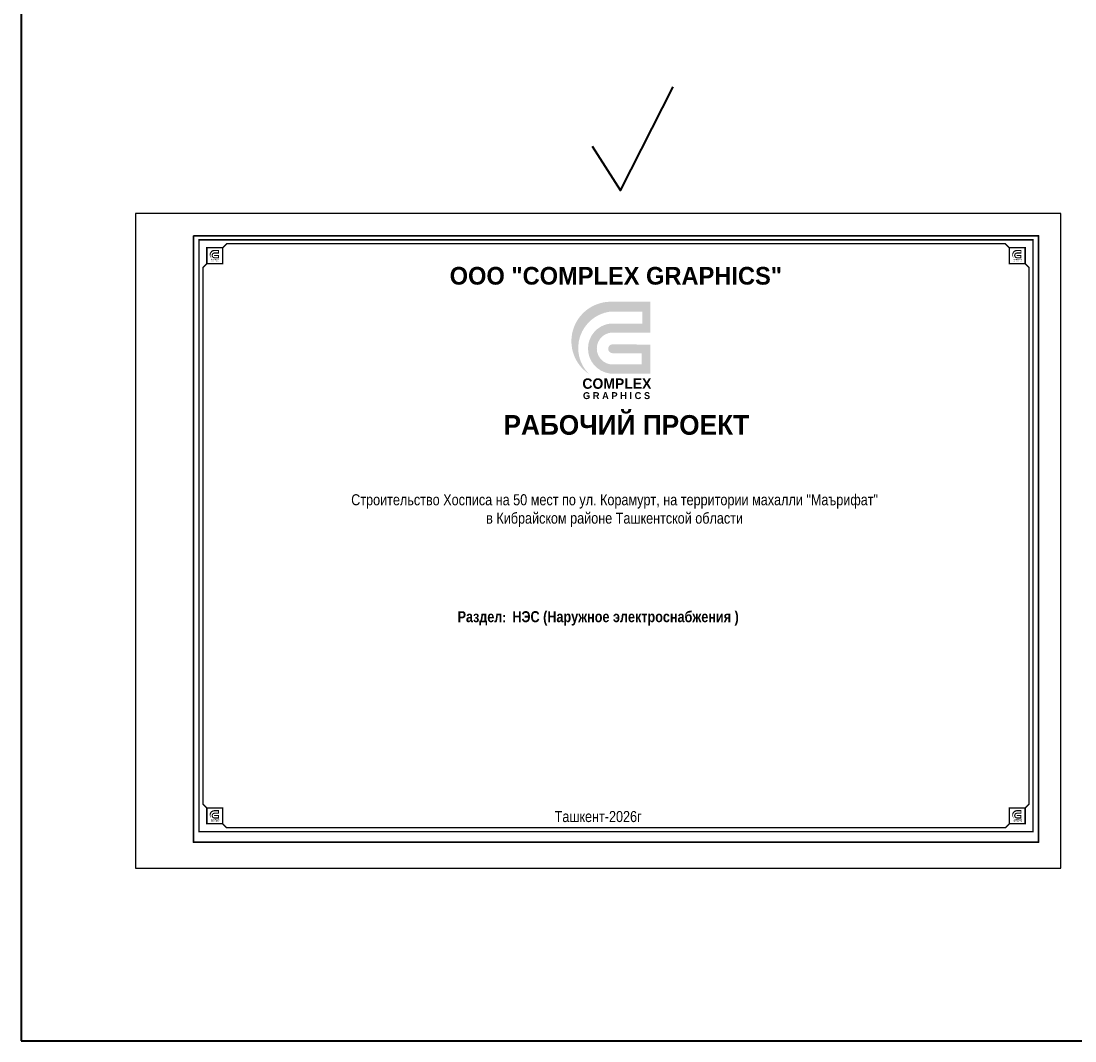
# Model space of a CAD drawing. Header units: millimetres. Extents: x -1128748 to 3035412, y -2195448 to -435774.
# Tile 2 of 160: x -196485 to 42657, y -1743863 to -1512474. Entities that reach past the tile are written whole.
import ezdxf

# ---------------------------------------------------------------- set-up
doc = ezdxf.new("R2010")
doc.units = ezdxf.units.MM
doc.layers.add('ВВГ 3х2.5', color=5, linetype='Continuous', lineweight=40)
doc.styles.add('black century', font='GOTHICB.TTF')
doc.styles.add('Tahoma', font='tahoma.ttf')

# ---------------------------------------------------------------- blocks, each defined once
blk = doc.blocks.new('logo CG')
at = {"true_color": 0x00005c}
h = blk.add_hatch(color=178, dxfattribs=at)
h.dxf.hatch_style = 1
edge = h.paths.add_edge_path()
edge.add_line((1140.405214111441, -47.32864461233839), (1140.405214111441, -1196.935814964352))
edge.add_line((1140.405214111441, -1196.935814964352), (-481.3980197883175, -1196.935814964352))
edge.add_arc((-343.0001898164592, -205.0754358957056), 1001.469405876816, 97.94339856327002, 262.05660143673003, ccw=False)
edge.add_line((-481.3980197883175, 786.7849431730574), (820.3692475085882, 786.7849431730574))
edge.add_line((820.3692475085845, 786.7849431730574), (820.3692475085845, 1263.160480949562))
edge.add_line((820.3692475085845, 1263.160480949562), (-481.3980197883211, 1263.160480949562))
edge.add_arc((-271.6991471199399, -183.376289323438), 1461.657362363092, 98.24848793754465, 224.8667113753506)
edge.add_arc((-435.7686461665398, 89.75552414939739), 1568.853490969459, 91.66665611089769, 236.2380694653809, ccw=False)
edge.add_line((-481.3980197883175, 1657.945320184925), (1140.405214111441, 1657.945320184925))
edge.add_line((1140.405214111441, 1657.945320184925), (1140.405214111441, 432.9238207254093))
edge.add_line((1140.405214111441, 432.9238207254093), (-379.0145666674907, 432.9238207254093))
edge.add_arc((-357.9806421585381, -202.6944787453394), 635.9662322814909, 91.89534422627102, 268.104655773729)
edge.add_line((-379.0145666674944, -838.3127782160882), (791.8286747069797, -838.3127782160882))
edge.add_line((791.8286747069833, -838.3127782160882), (791.8286747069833, -388.6305736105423))
edge.add_line((791.8286747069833, -388.6305736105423), (-379.0145666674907, -388.6305736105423))
edge.add_arc((-362.165135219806, -211.8137782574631), 177.6177988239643, 95.44345872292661, 264.5565412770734, ccw=False)
edge.add_line((-379.0145666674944, -34.9969829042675), (1140.405214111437, -47.32864461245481))
at = {"color": 178, "true_color": 0x00005c, "style": 'black century'}
for s, height, p in [('COMPLEX', 414.8256200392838, (-1566.746435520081, -1805.211385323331)), ('G R A P H I C S', 276.5504133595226, (-1544.526850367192, -2214.796331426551))]:
    blk.add_text(s, height=height, dxfattribs=at).set_placement(p)

msp = doc.modelspace()

# ---------------------------------------------------------------- linework, layer by layer
at = {"color": 5, "linetype": 'Continuous', "lineweight": 25, "ltscale": 100}
msp.add_lwpolyline([(-170530.1919515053, -1704667.591440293), (39469.80804849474, -1704667.591440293), (39469.80804849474, -1556167.591440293), (-170530.1919515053, -1556167.591440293)], close=True, dxfattribs=at)
msp.add_lwpolyline([(-170530.1919515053, -1704667.591440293), (39469.80804849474, -1704667.591440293), (39469.80804849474, -1556167.591440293), (-170530.1919515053, -1556167.591440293), (-170530.1919515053, -1704667.591440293)], dxfattribs=at)
at = {"lineweight": 35}
msp.add_lwpolyline([(-157374.8807590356, -1561167.591440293), (34406.16126940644, -1561167.591440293), (34406.16126940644, -1698804.677629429), (-157374.8807590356, -1698804.677629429)], close=True, dxfattribs=at)
at = {"color": 178, "true_color": 0x00005c, "const_width": 313.9149793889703}
for points in [[(-156126.550654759, -1696394.300480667), (33157.8311651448, -1696394.300480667), (33157.8311651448, -1562111.023753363), (-156126.550654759, -1562111.023753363)], [(-154332.7507725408, -1563904.823635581), (-154332.7507725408, -1567492.423400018), (-150745.1510080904, -1567492.423400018), (-150745.1510080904, -1563904.823635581)], [(31364.03128291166, -1563904.823635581), (31364.03128291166, -1567492.423400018), (27776.43151847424, -1567492.423400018), (27776.43151847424, -1563904.823635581)], [(-154332.7507725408, -1694600.500598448), (-154332.7507725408, -1691012.900833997), (-150745.1510080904, -1691012.900833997), (-150745.1510080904, -1694600.500598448)], [(31364.03128291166, -1694600.500598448), (31364.03128291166, -1691012.900833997), (27776.43151847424, -1691012.900833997), (27776.43151847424, -1694600.500598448)]]:
    msp.add_lwpolyline(points, close=True, dxfattribs=at)
for points in [[(-150873.4258787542, -1564033.098506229), (-149848.2510669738, -1563007.923694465), (26879.53157737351, -1563007.923694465), (27776.43151847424, -1563904.823635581)], [(-154332.7507725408, -1691012.900833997), (-155229.6507136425, -1690116.000892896), (-155229.6507136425, -1568389.323341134), (-154204.4759052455, -1567364.148532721)], [(31364.03128291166, -1567492.423400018), (32260.93122402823, -1568389.323341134), (32260.93122402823, -1690116.000892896), (31364.03128291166, -1691012.900833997)], [(-150745.1510080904, -1694600.500598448), (-149848.2510669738, -1695497.40053955), (26879.53157737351, -1695497.40053955), (27776.43151847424, -1694600.500598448)]]:
    msp.add_lwpolyline(points, dxfattribs=at)
at = {"layer": 'ВВГ 3х2.5', "color": 3, "lineweight": 40, "ltscale": 100}
msp.add_lwpolyline([(-196484.6001557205, -1743862.983385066), (2706213.824025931, -1743862.983385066), (2706213.824025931, -1281085.565592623), (-196484.6001557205, -1281085.565592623)], close=True, dxfattribs=at)
at = {"layer": 'ВВГ 3х2.5', "color": 5, "lineweight": 40, "ltscale": 100}
msp.add_lwpolyline([(-66853.8023374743, -1540877.334248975), (-60475.62657776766, -1550911.251458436), (-48486.07897621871, -1527422.391012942)], dxfattribs=at)

# ---------------------------------------------------------------- block references
at = {"color": 178, "true_color": 0x00005c, "xscale": 0.671067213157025, "yscale": 0.671067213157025, "zscale": 0.671067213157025}
for p in [(-152347.4163980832, -1565499.430929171), (29761.76589293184, -1565499.430929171), (-152347.4163980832, -1692607.508127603), (29761.76589293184, -1692607.508127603)]:
    msp.add_blockref('logo CG', p, dxfattribs=at)
at = {"xscale": 5.704071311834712, "yscale": 5.704071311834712, "zscale": 5.704071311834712}
msp.add_blockref('logo CG', (-60169.31245605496, -1585609.288995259), dxfattribs=at)

# ---------------------------------------------------------------- texts
at = {"color": 178, "true_color": 0x00005c, "style": 'black century'}
for s, height, p in [('ООО "COMPLEX GRAPHICS"', 4010.675141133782, (-99223.80397217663, -1572264.277938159)), ('РАБОЧИЙ ПРОЕКТ', 4456.305712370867, (-87018.1118113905, -1606325.959492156))]:
    msp.add_text(s, height=height, dxfattribs=at).set_placement(p)
at = {"color": 178, "true_color": 0x00005c, "transparency": 33554687, "char_height": 2500, "attachment_point": 5, "style": 'Tahoma'}
for s, insert, width in [('\\pi858.375;{\\fArial Narrow|b0|i0|c204|p34;\\C256;Строительство Хосписа на 50 мест по ул. Корамурт, на территории махалли "Маърифат" \\Pв Кибрайском районе Ташкентской области}', (-62229.67256289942, -1623541.907387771), 170809.406108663), ('{\\fArial Narrow|b1|i0|c204|p34;\\C256;Раздел\\H0.875x;:\\fMS Shell Dlg 2|b1|i0|c204|p0;\\H0.8095x; \\fArial Narrow|b1|i0|c204|p34;\\H1.412x; НЭС (\\H0.99986x;\\C0;Наружное электроснабжения \\H1.00014x;\\C256;)}', (-65530.19195150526, -1647987.965857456), 66766.51002559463), ('{\\fArial Narrow|b0|i0|c204|p34;\\C256;Ташкент-202\\fArial Narrow|b0|i0|c0|p34;6\\fArial Narrow|b0|i0|c204|p34;г}', (-65530.19195150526, -1692970.567595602), 23066.83280925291)]:
    msp.add_mtext(s, dxfattribs=dict(at, insert=insert, width=width))

doc.saveas('drawing.dxf')
